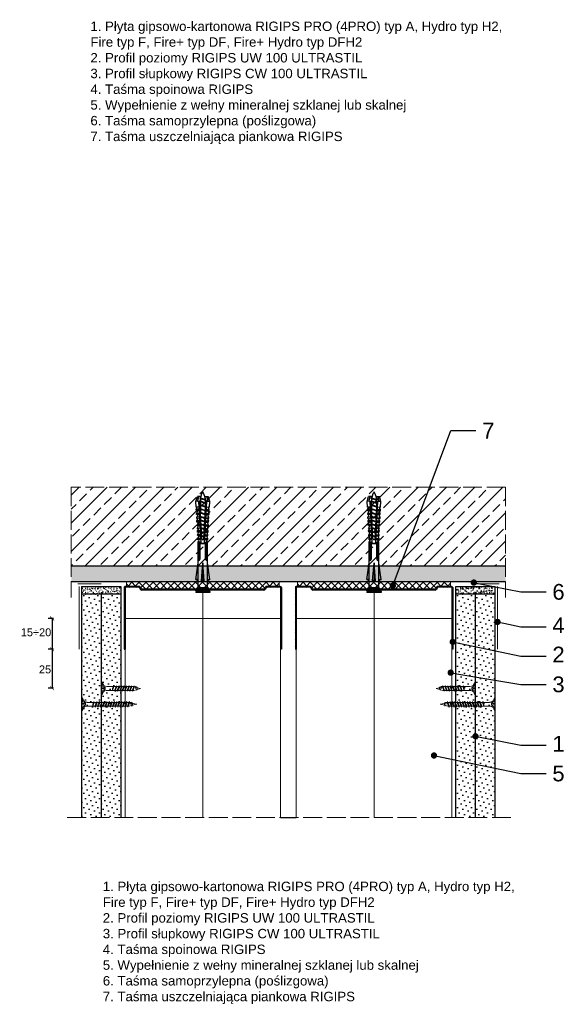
# Model space of a CAD drawing. Header units: millimetres. Extents: x 2139 to 3602, y -61 to 1415.
# Tile 3 of 6: x 3256 to 3602, y -61 to 565. Entities that reach past the tile are written whole.
import ezdxf
from ezdxf import colors
from ezdxf.entities.mleader import LeaderData, LeaderLine
from ezdxf.math import Vec2, Vec3

# ---------------------------------------------------------------- set-up
doc = ezdxf.new("R2010")
doc.units = ezdxf.units.MM
doc.linetypes.add('ACAD_ISO02W100', pattern=[15, 12, -3])
for name, color, linetype, lineweight in [('_ISOVER WELNA', 7, 'BATTING', 9), ('_RIGIPS AKCESORIA', 7, 'Continuous', 18), ('_RIGIPS G-K', 7, 'Continuous', 25), ('_RIGIPS PROFIL', 7, 'Continuous', 18), ('KRESKOWANIE', 7, 'Continuous', 9), ('OPISY', 7, 'Continuous', 9), ('PRZERYWANA', 7, 'ACAD_ISO02W100', 9), ('WYMIARY', 7, 'Continuous', 25)]:
    doc.layers.add(name, color=color, linetype=linetype, lineweight=lineweight)
doc.styles.get("Standard").update_dxf_attribs({"font": 'arial.ttf'})
doc.linetypes.add('BATTING', pattern='A,0.00254,-2.54,[134,ltypeshp.shx,S=2.54,R=0,X=-2.54,Y=0],-5.08,[134,ltypeshp.shx,S=2.54,R=180,X=2.54,Y=0],-2.54', length=10.16254)
pattern_1 = [(225, (441.6663, -801.0018), (1.122532, -3.367596), [0, -3.175])]
pattern_2 = [(225, (553.4663, -801.0018), (1.122532, -3.367596), [0, -3.175])]

# ---------------------------------------------------------------- blocks, each defined once
blk = doc.blocks.new('UW 100 ULTRASTIL')
h = blk.add_hatch()
h.set_pattern_fill('ANSI31', color=256, scale=0.5, style=0)
h.paths.add_polyline_path([(166.82, 2.35), (89.14, 2.35, 0.286951), (88.24, 1.79), (87.91, 1.11, -0.286951), (87.01, 0.55), (78.78, 0.55, -0.414214), (78.53, 0.8), (78.53, 40), (77.98, 40), (77.98, 0.8, 0.414214), (78.78, 0), (87.35, 0, 0.286951), (88.25, 0.56), (88.58, 1.24, -0.286951), (89.48, 1.8), (166.48, 1.8, -0.286951), (167.38, 1.24), (167.71, 0.56, 0.286951), (168.61, 0), (177.18, 0, 0.414214), (177.98, 0.8), (177.98, 40), (177.43, 40), (177.43, 0.8, -0.414214), (177.18, 0.55), (168.95, 0.55, -0.286951), (168.05, 1.11), (167.72, 1.79, 0.286951)])
for p, q in [((77.98, 0.8), (77.98, 40)), ((77.98, 40), (78.53, 40)), ((78.53, 0.8), (78.53, 40)), ((177.43, 0.8), (177.43, 40)), ((177.98, 40), (177.43, 40)), ((177.98, 0.8), (177.98, 40)), ((78.78, 0.55), (87.01, 0.55)), ((78.78, 0), (87.35, 0)), ((87.91, 1.11), (88.24, 1.79)), ((88.25, 0.56), (88.58, 1.24)), ((89.14, 2.35), (166.82, 2.35)), ((89.48, 1.8), (166.48, 1.8)), ((167.71, 0.56), (167.38, 1.24)), ((168.05, 1.11), (167.72, 1.79)), ((168.61, 0), (177.18, 0)), ((168.95, 0.55), (177.18, 0.55))]:
    blk.add_line(p, q)
for centre, radius, start, end in [((78.78, 0.8), 0.8, 180, 270), ((78.78, 0.8), 0.25, 180, 270), ((87.01, 1.55), 1, 270, 334.04349), ((87.35, 1), 1, 270, 334.04349), ((89.14, 1.35), 1, 90, 154.04349), ((89.48, 0.8), 1, 90, 154.04349), ((166.48, 0.8), 1, 25.95651, 90), ((166.82, 1.35), 1, 25.95651, 90), ((168.61, 1), 1, 205.95651, 270), ((168.95, 1.55), 1, 205.95651, 270), ((177.18, 0.8), 0.8, 270, 0), ((177.18, 0.8), 0.25, 270, 0)]:
    blk.add_arc(centre, radius, start, end)
blk = doc.blocks.new('TN 25')
at = {"layer": '_RIGIPS AKCESORIA'}
for p, q in [((0, -0.84), (0, 7.16)), ((0, 7.16), (0.46, 7.16)), ((0.46, 7.16), (0.46, 4.78)), ((0.46, 4.78), (0, 4.78)), ((0, 3.5), (1.77, 3.5)), ((0, 2.83), (1.77, 2.83)), ((0.46, 1.64), (0, 1.64)), ((0.46, -0.84), (0.46, 1.64)), ((1.77, 3.5), (1.77, 4.2)), ((1.77, 2.83), (1.77, 2.18)), ((3.02, 4.46), (8.47, 4.46)), ((7.49, 2.01), (3.55, 2.01)), ((7.12, 4.46), (7.12, 3.18)), ((8.03, 2.01), (7.12, 4.46)), ((7.12, 3.18), (7.65, 1.53)), ((7.65, 1.53), (8.03, 2.01)), ((9.41, 2.01), (8.03, 2.01)), ((8.47, 4.46), (8.79, 5)), ((9.61, 1.51), (8.47, 4.46)), ((8.79, 5), (9.93, 2.01)), ((9, 4.46), (10.1, 4.46)), ((9.93, 2.01), (9.61, 1.51)), ((11.04, 2.01), (9.93, 2.01)), ((10.1, 4.46), (10.41, 5)), ((11.23, 1.51), (10.1, 4.46)), ((10.41, 5), (11.56, 2.01)), ((10.62, 4.46), (11.67, 4.46)), ((11.56, 2.01), (11.23, 1.51)), ((12.61, 2.01), (11.56, 2.01)), ((11.67, 4.46), (11.99, 5)), ((12.81, 1.51), (11.67, 4.46)), ((11.99, 5), (13.14, 2.01)), ((12.2, 4.46), (13.21, 4.46)), ((13.14, 2.01), (12.81, 1.51)), ((14.15, 2.01), (13.14, 2.01)), ((13.21, 4.46), (13.52, 5)), ((14.34, 1.51), (13.21, 4.46)), ((13.52, 5), (14.67, 2.01)), ((13.73, 4.46), (14.8, 4.46)), ((14.67, 2.01), (14.34, 1.51)), ((15.74, 2.01), (14.67, 2.01)), ((14.8, 4.46), (15.12, 5)), ((15.94, 1.51), (14.8, 4.46)), ((15.12, 5), (16.26, 2.01)), ((15.33, 4.46), (16.42, 4.46)), ((16.26, 2.01), (15.94, 1.51)), ((17.36, 2.01), (16.26, 2.01)), ((16.42, 4.46), (16.73, 5)), ((17.55, 1.51), (16.42, 4.46)), ((16.73, 5), (17.88, 2.01)), ((16.94, 4.46), (17.99, 4.46)), ((17.88, 2.01), (17.55, 1.51)), ((18.93, 2.01), (17.88, 2.01)), ((17.99, 4.46), (18.31, 5)), ((19.13, 1.51), (17.99, 4.46)), ((18.31, 5), (19.45, 2.01)), ((18.52, 4.46), (19.68, 4.46)), ((19.45, 2.01), (19.13, 1.51)), ((19.45, 2.01), (20.62, 2.01)), ((19.68, 4.46), (20, 5)), ((20.82, 1.51), (19.68, 4.46)), ((20, 5), (21.14, 2.01)), ((20.21, 4.46), (20.7, 4.46)), ((20.7, 4.46), (22.28, 3.98)), ((21.14, 2.01), (20.82, 1.51)), ((21.14, 2.01), (21.81, 2.12)), ((21.85, 1.83), (21.67, 3.28)), ((21.67, 3.28), (22.14, 2.4)), ((22.14, 2.4), (21.85, 1.83)), ((22.7, 2.36), (22.14, 2.4)), ((22.28, 3.98), (22.56, 4.37)), ((22.7, 2.36), (22.28, 3.98)), ((22.56, 4.37), (23.03, 2.71)), ((23.03, 2.71), (22.7, 2.36)), ((22.71, 3.85), (25, 3.24)), ((25, 3.24), (23.03, 2.71)), ((0, -0.84), (0.46, -0.84))]:
    blk.add_line(p, q, dxfattribs=at)
for centre, major_axis, ratio, start_param, end_param in [((3.09, 7.67), (0.17, 3.2), 0.826134, 1.773653, 3.180586), ((-0.04, 0.9), (0, 3.93), 0.848176, -0.720942, -0.151112), ((3.37, -1.57), (0.28, 3.57), 0.832181, 0.035984, 1.430787), ((-2.73, 15.91), (0, 14.76), 0.848176, 3.399396, 3.475072), ((0.59, 4.62), (0, 2.81), 0.848176, 3.475072, 3.862535), ((1.66, 3.18), (0, 0.895), 0.848176, -1.552777, -0.720942), ((1.66, 3.18), (0, 0.895), 0.848176, 3.862535, 4.730408)]:
    blk.add_ellipse(centre, major_axis=major_axis, ratio=ratio, start_param=start_param, end_param=end_param, dxfattribs=at)
blk = doc.blocks.new('TN 35')
at = {"layer": '_RIGIPS AKCESORIA'}
for p, q in [((0, -0.84), (0, 7.16)), ((0, 7.16), (0.46, 7.16)), ((0.46, 7.16), (0.46, 4.78)), ((0.46, 4.78), (0, 4.78)), ((0, 3.5), (1.77, 3.5)), ((0, 2.83), (1.77, 2.83)), ((0.46, 1.64), (0, 1.64)), ((0.46, -0.84), (0.46, 1.64)), ((1.77, 3.5), (1.77, 4.2)), ((1.77, 2.83), (1.77, 2.18)), ((3.02, 4.46), (8.47, 4.46)), ((7.49, 2.01), (3.55, 2.01)), ((7.12, 4.46), (7.12, 3.18)), ((8.03, 2.01), (7.12, 4.46)), ((7.12, 3.18), (7.65, 1.53)), ((7.65, 1.53), (8.03, 2.01)), ((9.41, 2.01), (8.03, 2.01)), ((8.47, 4.46), (8.79, 5)), ((9.61, 1.51), (8.47, 4.46)), ((8.79, 5), (9.93, 2.01)), ((9, 4.46), (10.1, 4.46)), ((9.93, 2.01), (9.61, 1.51)), ((11.04, 2.01), (9.93, 2.01)), ((10.1, 4.46), (10.41, 5)), ((11.23, 1.51), (10.1, 4.46)), ((10.41, 5), (11.56, 2.01)), ((10.62, 4.46), (11.67, 4.46)), ((11.56, 2.01), (11.23, 1.51)), ((12.61, 2.01), (11.56, 2.01)), ((11.67, 4.46), (11.99, 5)), ((12.81, 1.51), (11.67, 4.46)), ((11.99, 5), (13.14, 2.01)), ((12.2, 4.46), (13.21, 4.46)), ((13.14, 2.01), (12.81, 1.51)), ((14.15, 2.01), (13.14, 2.01)), ((13.21, 4.46), (13.52, 5)), ((14.34, 1.51), (13.21, 4.46)), ((13.52, 5), (14.67, 2.01)), ((13.73, 4.46), (14.8, 4.46)), ((14.67, 2.01), (14.34, 1.51)), ((15.74, 2.01), (14.67, 2.01)), ((14.8, 4.46), (15.12, 5)), ((15.94, 1.51), (14.8, 4.46)), ((15.12, 5), (16.26, 2.01)), ((15.33, 4.46), (16.42, 4.46)), ((16.26, 2.01), (15.94, 1.51)), ((17.36, 2.01), (16.26, 2.01)), ((16.42, 4.46), (16.73, 5)), ((17.55, 1.51), (16.42, 4.46)), ((16.73, 5), (17.88, 2.01)), ((16.94, 4.46), (17.99, 4.46)), ((17.88, 2.01), (17.55, 1.51)), ((18.93, 2.01), (17.84, 2.01)), ((17.99, 4.46), (18.31, 5)), ((19.13, 1.51), (17.99, 4.46)), ((18.31, 5), (19.45, 2.01)), ((18.52, 4.46), (19.57, 4.46)), ((19.45, 2.01), (19.13, 1.51)), ((20.51, 2.01), (19.41, 2.01)), ((19.57, 4.46), (19.88, 5)), ((20.7, 1.51), (19.57, 4.46)), ((19.88, 5), (21.03, 2.01)), ((20.09, 4.46), (21.14, 4.46)), ((21.03, 2.01), (20.7, 1.51)), ((22.08, 2.01), (20.99, 2.01)), ((21.14, 4.46), (21.46, 5)), ((22.28, 1.51), (21.14, 4.46)), ((21.46, 5), (22.6, 2.01)), ((21.67, 4.46), (22.72, 4.46)), ((22.6, 2.01), (22.28, 1.51)), ((23.66, 2.01), (22.56, 2.01)), ((22.72, 4.46), (23.03, 5)), ((23.85, 1.51), (22.72, 4.46)), ((23.03, 5), (24.18, 2.01)), ((23.24, 4.46), (24.29, 4.46)), ((24.18, 2.01), (23.85, 1.51)), ((25.23, 2.01), (24.14, 2.01)), ((24.29, 4.46), (24.61, 5)), ((25.43, 1.51), (24.29, 4.46)), ((24.61, 5), (25.75, 2.01)), ((24.81, 4.46), (25.87, 4.46)), ((25.75, 2.01), (25.43, 1.51)), ((26.81, 2.01), (25.71, 2.01)), ((25.87, 4.46), (26.18, 5)), ((27, 1.51), (25.87, 4.46)), ((26.18, 5), (27.33, 2.01)), ((26.39, 4.46), (27.44, 4.46)), ((27.33, 2.01), (27, 1.51)), ((28.38, 2.01), (27.33, 2.01)), ((27.44, 4.46), (27.76, 5)), ((28.58, 1.51), (27.44, 4.46)), ((27.76, 5), (28.9, 2.01)), ((27.96, 4.46), (29.13, 4.46)), ((28.9, 2.01), (28.58, 1.51)), ((28.9, 2.01), (30.07, 2.01)), ((29.13, 4.46), (29.45, 5)), ((30.27, 1.51), (29.13, 4.46)), ((29.45, 5), (30.59, 2.01)), ((29.65, 4.46), (30.15, 4.46)), ((30.15, 4.46), (31.73, 3.98)), ((30.59, 2.01), (30.27, 1.51)), ((30.59, 2.01), (31.26, 2.12)), ((31.3, 1.83), (31.12, 3.28)), ((31.12, 3.28), (31.59, 2.4)), ((31.59, 2.4), (31.3, 1.83)), ((32.15, 2.36), (31.59, 2.4)), ((31.73, 3.98), (32.01, 4.37)), ((32.15, 2.36), (31.73, 3.98)), ((32.01, 4.37), (32.48, 2.71)), ((32.48, 2.71), (32.15, 2.36)), ((32.16, 3.85), (35, 3.24)), ((35, 3.24), (32.48, 2.71)), ((0, -0.84), (0.46, -0.84))]:
    blk.add_line(p, q, dxfattribs=at)
for centre, major_axis, ratio, start_param, end_param in [((3.09, 7.67), (0.17, 3.2), 0.826134, 1.773653, 3.180586), ((-0.04, 0.9), (0, 3.93), 0.848176, -0.720942, -0.151112), ((3.37, -1.57), (0.28, 3.57), 0.832181, 0.035984, 1.430787), ((-2.73, 15.91), (0, 14.76), 0.848176, 3.399396, 3.475072), ((0.59, 4.62), (0, 2.81), 0.848176, 3.475072, 3.862535), ((1.66, 3.18), (0, 0.895), 0.848176, -1.552777, -0.720942), ((1.66, 3.18), (0, 0.895), 0.848176, 3.862535, 4.730408)]:
    blk.add_ellipse(centre, major_axis=major_axis, ratio=ratio, start_param=start_param, end_param=end_param, dxfattribs=at)
blk = doc.blocks.new('kolek rozprezny komplet 60')
for p, q in [((393.81, 219.85), (390.76, 218.91)), ((393.68, 217.35), (393.81, 219.85)), ((397.41, 219.66), (393.81, 219.85)), ((397.31, 217.76), (397.41, 219.66)), ((399, 219.58), (397.82, 218.98)), ((398.9, 217.68), (399, 219.58)), ((399.8, 219.54), (399, 219.58)), ((399.7, 217.64), (399.8, 219.54)), ((401.4, 219.45), (400.22, 218.85)), ((401.3, 217.56), (401.4, 219.45)), ((402.2, 219.41), (401.4, 219.45)), ((402.1, 217.51), (402.2, 219.41)), ((403.8, 219.33), (402.61, 218.72)), ((403.7, 217.43), (403.8, 219.33)), ((404.6, 219.29), (403.8, 219.33)), ((404.5, 217.39), (404.6, 219.29)), ((406.19, 219.2), (405.01, 218.6)), ((406.09, 217.3), (406.19, 219.2)), ((406.99, 219.16), (406.19, 219.2)), ((443.47, 219.95), (432.8, 218.45)), ((443.47, 218.45), (443.47, 219.95)), ((443.47, 219.95), (444.34, 218.45)), ((450.17, 219.95), (448.67, 218.45)), ((450.17, 219.95), (450.17, 210.95)), ((450.67, 219.95), (450.17, 219.95)), ((450.67, 219.95), (450.67, 210.95)), ((450.67, 219.35), (451.17, 219.95)), ((451.17, 219.95), (451.67, 219.95)), ((451.17, 219.95), (451.17, 210.95)), ((451.67, 219.95), (451.67, 210.95)), ((390.66, 217.01), (390.76, 218.91)), ((393.15, 216.88), (390.66, 217.01)), ((393.15, 214.02), (390.66, 213.89)), ((390.66, 213.89), (390.76, 211.99)), ((393.75, 218.75), (390.71, 217.96)), ((393.75, 212.15), (390.71, 212.94)), ((391.67, 216.95), (392.67, 216.95)), ((392.67, 216.95), (391.67, 213.95)), ((391.67, 213.95), (391.71, 213.45)), ((391.71, 213.45), (392.07, 213.95)), ((392.67, 216.95), (392.07, 213.95)), ((393.07, 216.95), (392.07, 213.95)), ((392.07, 213.95), (393.67, 213.95)), ((392.67, 216.95), (393.04, 217.45)), ((393.07, 216.95), (393.04, 217.45)), ((393.07, 216.95), (394.67, 216.95)), ((394.67, 216.95), (393.67, 213.95)), ((393.67, 213.95), (393.7, 213.55)), ((417.38, 216.11), (393.68, 217.35)), ((417.38, 214.79), (393.68, 213.55)), ((393.68, 213.55), (393.81, 211.05)), ((420.47, 216.55), (393.71, 217.95)), ((420.47, 214.35), (393.71, 212.95)), ((393.78, 213.55), (394.07, 213.95)), ((394.67, 216.95), (394.07, 213.95)), ((395.07, 216.95), (394.07, 213.95)), ((394.07, 213.95), (396.07, 213.95)), ((394.67, 216.95), (394.92, 217.29)), ((395.07, 216.95), (395.05, 217.28)), ((395.07, 216.95), (397.07, 216.95)), ((397.07, 216.95), (396.07, 213.95)), ((396.07, 213.95), (396.09, 213.67)), ((396.28, 213.68), (396.47, 213.95)), ((397.07, 216.95), (396.47, 213.95)), ((397.47, 216.95), (396.47, 213.95)), ((396.47, 213.95), (398.47, 213.95)), ((397.07, 216.95), (397.23, 217.17)), ((397.31, 213.14), (397.41, 211.24)), ((397.47, 216.95), (397.46, 217.16)), ((397.47, 216.95), (399.47, 216.95)), ((397.67, 217.14), (397.71, 217.74)), ((397.67, 213.76), (397.71, 213.16)), ((398.47, 217.1), (398.5, 217.7)), ((399.47, 216.95), (398.47, 213.95)), ((398.47, 213.95), (398.48, 213.8)), ((398.47, 213.8), (398.5, 213.2)), ((398.77, 213.81), (398.87, 213.95)), ((399.47, 216.95), (398.87, 213.95)), ((399.87, 216.95), (398.87, 213.95)), ((398.87, 213.95), (400.87, 213.95)), ((398.9, 213.22), (399, 211.32)), ((399.47, 216.95), (399.55, 217.05)), ((399.7, 213.26), (399.8, 211.36)), ((399.87, 216.95), (399.87, 217.03)), ((399.87, 216.95), (401.38, 216.95)), ((400.07, 217.02), (400.1, 217.62)), ((400.07, 213.88), (400.1, 213.28)), ((400.87, 216.98), (400.9, 217.58)), ((401.87, 216.92), (400.87, 213.95)), ((400.87, 213.95), (400.88, 213.92)), ((400.87, 213.92), (400.9, 213.32)), ((401.87, 216.92), (401.27, 213.95)), ((402.26, 216.9), (401.27, 213.95)), ((401.27, 213.95), (401.38, 213.95)), ((401.27, 213.94), (401.27, 213.95)), ((401.3, 213.35), (401.4, 211.45)), ((402.1, 213.39), (402.2, 211.49)), ((402.47, 216.89), (402.5, 217.49)), ((402.47, 214.01), (402.5, 213.41)), ((403.27, 216.85), (403.3, 217.45)), ((403.27, 214.05), (403.3, 213.45)), ((404.22, 216.8), (403.31, 214.05)), ((404.24, 216.8), (403.7, 214.07)), ((403.7, 213.47), (403.8, 211.57)), ((404.62, 216.78), (403.72, 214.07)), ((404.5, 213.51), (404.6, 211.62)), ((404.86, 216.77), (404.9, 217.37)), ((404.86, 214.13), (404.9, 213.53)), ((405.66, 216.73), (405.69, 217.32)), ((405.66, 214.17), (405.69, 213.58)), ((406.58, 216.68), (405.75, 214.18)), ((406.09, 213.6), (406.19, 211.7)), ((406.62, 216.68), (406.12, 214.2)), ((406.98, 216.66), (406.16, 214.2)), ((406.89, 217.26), (406.99, 219.16)), ((406.89, 213.64), (406.99, 211.74)), ((407.26, 216.64), (407.29, 217.24)), ((407.26, 214.26), (407.29, 213.66)), ((408.59, 219.08), (407.41, 218.47)), ((408.06, 216.6), (408.09, 217.2)), ((408.06, 214.3), (408.09, 213.7)), ((408.94, 216.55), (408.19, 214.31)), ((408.49, 217.18), (408.59, 219.08)), ((408.49, 213.72), (408.59, 211.82)), ((408.99, 216.55), (408.55, 214.33)), ((409.39, 219.03), (408.59, 219.08)), ((409.34, 216.53), (408.6, 214.33)), ((409.29, 217.14), (409.39, 219.03)), ((409.29, 213.76), (409.39, 211.87)), ((409.66, 216.52), (409.69, 217.12)), ((409.66, 214.38), (409.69, 213.79)), ((410.99, 218.95), (409.8, 218.35)), ((410.46, 216.47), (410.49, 217.07)), ((410.46, 214.43), (410.49, 213.83)), ((411.3, 216.43), (410.64, 214.44)), ((410.89, 217.05), (410.99, 218.95)), ((410.89, 213.85), (410.99, 211.95)), ((411.37, 216.43), (410.98, 214.45)), ((411.69, 216.41), (411.04, 214.46)), ((412.59, 218.87), (411.4, 218.26)), ((412.05, 216.39), (412.09, 216.99)), ((412.05, 214.51), (412.09, 213.91)), ((412.49, 216.97), (412.59, 218.87)), ((412.49, 213.93), (412.59, 212.03)), ((413.38, 218.82), (412.59, 218.87)), ((412.85, 216.35), (412.89, 216.95)), ((412.85, 214.55), (412.89, 213.95)), ((413.66, 216.31), (413.08, 214.56)), ((413.28, 216.93), (413.38, 218.82)), ((413.28, 213.97), (413.38, 212.08)), ((413.75, 216.3), (413.4, 214.58)), ((414.05, 216.29), (413.49, 214.58)), ((414.98, 218.74), (413.8, 218.14)), ((414.45, 216.27), (414.48, 216.86)), ((414.45, 214.64), (414.48, 214.04)), ((414.88, 216.84), (414.98, 218.74)), ((414.88, 214.06), (414.98, 212.16)), ((415.78, 218.7), (414.98, 218.74)), ((415.25, 216.22), (415.28, 216.82)), ((415.25, 214.68), (415.28, 214.08)), ((416.02, 216.18), (415.52, 214.69)), ((415.68, 216.8), (415.78, 218.7)), ((415.68, 214.1), (415.78, 212.2)), ((416.12, 216.18), (415.83, 214.71)), ((416.41, 216.16), (415.93, 214.71)), ((417.38, 218.62), (416.2, 218.01)), ((417.28, 216.72), (417.38, 218.62)), ((417.28, 214.18), (417.38, 212.29)), ((418.18, 218.57), (417.38, 218.62)), ((418.22, 215.58), (418.01, 214.95)), ((418.08, 216.68), (418.18, 218.57)), ((418.08, 214.22), (418.18, 212.33)), ((419.78, 218.49), (418.59, 217.89)), ((419.78, 212.41), (418.59, 213.01)), ((419.68, 216.59), (419.78, 218.49)), ((419.68, 214.31), (419.78, 212.41)), ((430.17, 217.15), (419.71, 217.15)), ((430.17, 213.75), (419.71, 213.75)), ((431.37, 217.95), (419.75, 217.95)), ((431.37, 212.95), (419.75, 212.95)), ((448.67, 218.45), (419.77, 218.45)), ((420.47, 217.15), (420.47, 213.75)), ((420.67, 217.15), (420.67, 213.75)), ((420.87, 217.15), (420.87, 213.75)), ((444.34, 216.37), (432.8, 215.45)), ((432.8, 215.45), (443.47, 215.45)), ((444.34, 214.53), (432.8, 215.45)), ((444.34, 216.37), (443.47, 215.45)), ((444.34, 214.53), (443.47, 215.45)), ((444.34, 214.53), (444.34, 216.37)), ((448.67, 218.45), (448.67, 212.45)), ((448.67, 216.95), (448.67, 213.95)), ((393.81, 211.05), (390.76, 211.99)), ((397.41, 211.24), (393.81, 211.05)), ((399, 211.32), (397.82, 211.93)), ((399.8, 211.36), (399, 211.32)), ((401.4, 211.45), (400.22, 212.05)), ((402.2, 211.49), (401.4, 211.45)), ((403.8, 211.57), (402.61, 212.18)), ((404.6, 211.62), (403.8, 211.57)), ((406.19, 211.7), (405.01, 212.3)), ((406.99, 211.74), (406.19, 211.7)), ((408.59, 211.82), (407.41, 212.43)), ((409.39, 211.87), (408.59, 211.82)), ((410.99, 211.95), (409.8, 212.55)), ((412.59, 212.03), (411.4, 212.64)), ((413.38, 212.08), (412.59, 212.03)), ((414.98, 212.16), (413.8, 212.76)), ((415.78, 212.2), (414.98, 212.16)), ((417.38, 212.29), (416.2, 212.89)), ((418.18, 212.33), (417.38, 212.29)), ((448.67, 212.45), (419.77, 212.45)), ((443.47, 210.95), (432.8, 212.45)), ((443.47, 212.45), (443.47, 210.95)), ((443.47, 210.95), (444.34, 212.45)), ((450.17, 210.95), (448.67, 212.45)), ((450.67, 210.95), (450.17, 210.95)), ((450.67, 211.55), (451.17, 210.95)), ((451.17, 210.95), (451.67, 210.95))]:
    blk.add_line(p, q)
for centre, radius, start, end in [((397.68, 219.24), 0.3, 177, 297), ((393.41, 206.24), 10.85, 99.20383, 121.90826), ((393.41, 224.66), 10.85, 238.09174, 260.79617), ((393.65, 216.85), 0.5, 87, 177), ((393.65, 214.05), 0.5, 183, 273), ((400.08, 219.12), 0.3, 177, 297), ((402.48, 218.99), 0.3, 177, 297), ((404.87, 218.87), 0.3, 177, 297), ((407.27, 218.74), 0.3, 177, 297), ((409.67, 218.61), 0.3, 177, 297), ((411.27, 218.53), 0.3, 177, 297), ((413.66, 218.41), 0.3, 177, 297), ((416.06, 218.28), 0.3, 177, 297), ((417.55, 215.45), 0.682, 255.86037, 104.13858), ((418.46, 218.15), 0.3, 177, 297), ((418.46, 212.75), 0.3, 63, 183), ((422.67, 216.95), 1, 90, 168.46304), ((422.67, 213.95), 1, 191.53696, 270), ((430.17, 218.45), 1.3, 270, 0), ((430.17, 212.45), 1.3, 0, 90), ((397.68, 211.66), 0.3, 63, 183), ((400.08, 211.78), 0.3, 63, 183), ((402.48, 211.91), 0.3, 63, 183), ((404.87, 212.03), 0.3, 63, 183), ((407.27, 212.16), 0.3, 63, 183), ((409.67, 212.29), 0.3, 63, 183), ((411.27, 212.37), 0.3, 63, 183), ((413.66, 212.5), 0.3, 63, 183), ((416.06, 212.62), 0.3, 63, 183)]:
    blk.add_arc(centre, radius, start, end)
blk = doc.blocks.new('_Dot')
at = {"color": 0, "linetype": 'ByBlock', "lineweight": -2}
blk.add_line((-0.5, 0), (-1, 0), dxfattribs=at)
at = {"color": 0, "linetype": 'ByBlock', "const_width": 0.5}
blk.add_lwpolyline([(-0.25, 0, 1), (0.25, 0, 1)], format="xyb", close=True, dxfattribs=at)
blk = doc.blocks.new('_ArchTick')
at = {"color": 0, "linetype": 'ByBlock', "const_width": 0.15}
blk.add_lwpolyline([(-0.5, -0.5), (0.5, 0.5)], dxfattribs=at)

msp = doc.modelspace()

# ---------------------------------------------------------------- hatches: boundary and pattern name
at = {"layer": '_RIGIPS G-K'}
h = msp.add_hatch(dxfattribs=at)
h.set_pattern_fill('AR-SAND', color=256, scale=0.05, angle=180, style=0)
h.set_pattern_definition([(217.5, (5647.2161, 1331.1338), (0.0800016, -2.4470662), [0, -1.9304, 0, -2.159, 0, -2.06375]), (187.5, (5647.216, 1331.1338), (-2.2476164, -3.5841255), [0, -1.0414, 0, -1.7399, 0, -0.66675]), (147.5, (5648.7782, 1331.1338), (-3.9549619, -0.007186), [0, -0.635, 0, -2.286, 0, -2.9845]), (137.5, (5648.7782, 1331.1338), (-3.8177823, -1.1146466), [0, -0.3175, 0, -1.4986, 0, -1.7145])])
h.paths.add_polyline_path([(3294.94, 200.07), (3319.94, 200.07), (3319.94, 205.07), (3294.94, 205.07)])
h = msp.add_hatch(dxfattribs=at)
h.set_pattern_fill('AR-SAND', color=256, scale=0.05, angle=180, style=0)
h.set_pattern_definition([(217.5, (5759.0161, 1331.1338), (0.0800016, -2.4470662), [0, -1.9304, 0, -2.159, 0, -2.06375]), (187.5, (5759.016, 1331.1338), (-2.2476164, -3.5841255), [0, -1.0414, 0, -1.7399, 0, -0.66675]), (147.5, (5760.5782, 1331.1338), (-3.9549619, -0.007186), [0, -0.635, 0, -2.286, 0, -2.9845]), (137.5, (5760.5782, 1331.1338), (-3.8177823, -1.1146466), [0, -0.3175, 0, -1.4986, 0, -1.7145])])
h.paths.add_polyline_path([(3532.74, 200.07), (3557.74, 200.07), (3557.74, 205.07), (3532.74, 205.07)])
h = msp.add_hatch(dxfattribs=at)
h.set_pattern_fill('DOTS', color=256, scale=2, angle=225, style=0)
h.set_pattern_definition(pattern_1)
h.paths.add_polyline_path([(3294.94, 58.07), (3307.44, 58.07), (3307.44, 200.07), (3294.94, 200.07)])
h = msp.add_hatch(dxfattribs=at)
h.set_pattern_fill('DOTS', color=256, scale=2, angle=225, style=0)
h.set_pattern_definition(pattern_1)
h.paths.add_polyline_path([(3307.44, 58.07), (3319.94, 58.07), (3319.94, 200.07), (3307.44, 200.07)])
h = msp.add_hatch(dxfattribs=at)
h.set_pattern_fill('DOTS', color=256, scale=2, angle=225, style=0)
h.set_pattern_definition(pattern_2)
h.paths.add_polyline_path([(3532.74, 58.07), (3545.24, 58.07), (3545.24, 200.07), (3532.74, 200.07)])
h = msp.add_hatch(dxfattribs=at)
h.set_pattern_fill('DOTS', color=256, scale=2, angle=225, style=0)
h.set_pattern_definition(pattern_2)
h.paths.add_polyline_path([(3545.24, 58.07), (3557.74, 58.07), (3557.74, 200.07), (3545.24, 200.07)])
at = {"layer": 'KRESKOWANIE'}
h = msp.add_hatch(dxfattribs=at)
h.set_pattern_fill('ANSI33', color=256, scale=2, angle=180, style=0)
h.set_pattern_definition([(225, (1149.566, -798.002), (8.980256, -8.980256), []), (225, (1140.586, -798.002), (8.980256, -8.980256), [6.35, -3.175])])
h.paths.add_polyline_path([(3564.34, 268.07), (3288.34, 268.07), (3288.34, 218.07), (3564.34, 218.07)])
h = msp.add_hatch(dxfattribs=at)
h.set_pattern_fill('AR-SAND', color=256, scale=0.1, style=0)
h.set_pattern_definition([(37.5, (823.5663, -1106.0627), (-0.160003, 4.8941324), [0, -3.8608, 0, -4.318, 0, -4.1275]), (7.5, (823.566, -1106.063), (4.495233, 7.168251), [0, -2.0828, 0, -3.4798, 0, -1.3335]), (327.5, (820.442, -1106.0627), (7.909924, 0.014372), [0, -1.27, 0, -4.572, 0, -5.969]), (317.5, (820.442, -1106.063), (7.635565, 2.229293), [0, -0.635, 0, -2.9972, 0, -3.429])])
h.paths.add_polyline_path([(3564.34, 218.07), (3288.34, 218.07), (3288.34, 208.07), (3564.34, 208.07)])
h = msp.add_hatch(dxfattribs=at)
h.set_pattern_fill('ANSI37', color=256, angle=270, style=0)
h.set_pattern_definition([(315, (5322.716, 1642.1947), (2.245064, 2.245064), []), (45, (5322.716, 1642.1947), (-2.245064, 2.245064), [])])
h.paths.add_polyline_path([(3332.21, 204.5), (3332.54, 203.83, 0.286951), (3333.44, 203.27), (3410.44, 203.27, 0.286951), (3411.34, 203.83), (3411.67, 204.5, -0.286951), (3412.57, 205.07), (3420.54, 205.07), (3420.54, 208.07), (3323.34, 208.07), (3323.34, 205.07), (3331.32, 205.07, -0.286951)])
h = msp.add_hatch(dxfattribs=at)
h.set_pattern_fill('ANSI37', color=256, angle=270, style=0)
h.set_pattern_definition([(315, (5431.516, 1642.1947), (2.245064, 2.245064), []), (45, (5431.516, 1642.1947), (-2.245064, 2.245064), [])])
h.paths.add_polyline_path([(3441.01, 204.5), (3441.34, 203.83, 0.286951), (3442.24, 203.27), (3519.24, 203.27, 0.286951), (3520.14, 203.83), (3520.47, 204.5, -0.286951), (3521.37, 205.07), (3529.34, 205.07), (3529.34, 208.07), (3432.14, 208.07), (3432.14, 205.07), (3440.12, 205.07, -0.286951)])

# ---------------------------------------------------------------- linework, layer by layer
for p, q in [((3288.34, 218.07), (3564.34, 218.07)), ((3288.34, 208.07), (3564.34, 208.07))]:
    msp.add_line(p, q)
at = {"layer": '_ISOVER WELNA', "ltscale": 4.8}
for p, q in [((3371.94, 58.07), (3371.94, 202.72)), ((3480.74, 58.07), (3480.74, 202.72))]:
    msp.add_line(p, q, dxfattribs=at)
at = {"layer": '_RIGIPS AKCESORIA'}
for p, q in [((3307.44, 206.57), (3292.44, 206.57)), ((3293.44, 205.07), (3293.44, 165.07)), ((3545.24, 206.57), (3560.24, 206.57)), ((3559.24, 205.07), (3559.24, 165.07))]:
    msp.add_line(p, q, dxfattribs=at)
at = {"layer": '_RIGIPS G-K'}
for p, q in [((3294.94, 205.07), (3294.94, 58.07)), ((3294.94, 205.07), (3319.94, 205.07)), ((3319.94, 205.07), (3319.94, 58.07)), ((3532.74, 58.07), (3532.74, 205.07)), ((3532.74, 205.07), (3557.74, 205.07)), ((3557.74, 58.07), (3557.74, 205.07)), ((3319.94, 200.07), (3294.94, 200.07)), ((3307.44, 200.07), (3307.44, 58.07)), ((3557.74, 200.07), (3532.74, 200.07)), ((3545.24, 58.07), (3545.24, 200.07)), ((3421.34, 58.07), (3431.34, 58.07))]:
    msp.add_line(p, q, dxfattribs=at)
at = {"layer": '_RIGIPS PROFIL', "lineweight": 9}
for p, q in [((3322.54, 184.67), (3421.34, 184.67)), ((3322.54, 58.07), (3322.54, 184.67)), ((3421.34, 58.07), (3421.34, 184.67)), ((3431.34, 184.67), (3530.14, 184.67)), ((3431.34, 58.07), (3431.34, 184.67)), ((3530.14, 58.07), (3530.14, 184.67))]:
    msp.add_line(p, q, dxfattribs=at)
at = {"layer": 'KRESKOWANIE'}
for p, q in [((3323.34, 205.07), (3323.34, 208.07)), ((3420.54, 205.07), (3420.54, 208.07)), ((3432.14, 205.07), (3432.14, 208.07)), ((3529.34, 205.07), (3529.34, 208.07))]:
    msp.add_line(p, q, dxfattribs=at)
at = {"layer": 'PRZERYWANA'}
for p, q in [((3564.34, 268.07), (3288.34, 268.07)), ((3288.34, 268.07), (3288.34, 198.07)), ((3564.34, 268.07), (3564.34, 198.07)), ((3567.74, 58.07), (3284.94, 58.07))]:
    msp.add_line(p, q, dxfattribs=at)
at = {"layer": 'WYMIARY'}
for p, q in [((3277.13, 184.67), (3273.63, 184.67)), ((3276.13, 184.67), (3276.13, 165.07)), ((3277.12, 165.07), (3273.62, 165.07)), ((3277.13, 165.07), (3273.63, 165.07)), ((3276.12, 165.07), (3276.12, 140.32)), ((3277.12, 140.32), (3273.62, 140.32))]:
    msp.add_line(p, q, dxfattribs=at)

# ---------------------------------------------------------------- block references
for name, p, rotation in [('kolek rozprezny komplet 60', (3156.49, 652.89), 270), ('kolek rozprezny komplet 60', (3265.29, 652.89), 270), ('UW 100 ULTRASTIL', (3499.92, 205.07), 180), ('UW 100 ULTRASTIL', (3608.72, 205.07), 180)]:
    msp.add_blockref(name, p, dxfattribs=dict(rotation=rotation))
at = {"layer": '_RIGIPS AKCESORIA', "xscale": -1, "rotation": 180}
for name, p in [('TN 25', (3307.44, 143.31)), ('TN 35', (3294.94, 133.31))]:
    msp.add_blockref(name, p, dxfattribs=at)
at = {"layer": '_RIGIPS AKCESORIA', "rotation": 180}
for name, p in [('TN 25', (3545.24, 143.31)), ('TN 35', (3557.74, 133.31))]:
    msp.add_blockref(name, p, dxfattribs=at)
at = {"layer": 'WYMIARY', "xscale": 2.5, "yscale": 2.5, "zscale": 2.5}
for p, rotation in [((3276.13, 184.67), 90), ((3276.12, 165.07), 90), ((3276.13, 165.07), 270), ((3276.12, 140.32), 270)]:
    msp.add_blockref('_ArchTick', p, dxfattribs=dict(at, rotation=rotation))

# ---------------------------------------------------------------- texts
at = {"char_height": 6, "attachment_point": 1}
for insert, width in [((3300.51, 564.29), 261.0261), ((3308.39, 17.21), 266.6089)]:
    msp.add_mtext('1. Płyta gipsowo-kartonowa RIGIPS PRO (4PRO) typ A, Hydro typ H2, Fire typ F, Fire+ typ DF, Fire+ Hydro typ DFH2\\P2. Profil poziomy RIGIPS UW 100 ULTRASTIL\\P3. Profil słupkowy RIGIPS CW 100 ULTRASTIL\\P4. Taśma spoinowa RIGIPS\\P5. Wypełnienie z wełny mineralnej szklanej lub skalnej\\P6. Taśma samoprzylepna (poślizgowa)\\P7. Taśma uszczelniająca piankowa RIGIPS', dxfattribs=dict(at, insert=insert, width=width))
at = {"layer": 'WYMIARY', "char_height": 5, "attachment_point": 5}
for s, insert in [('15÷20', (3265.95, 175.8)), ('25', (3271.67, 152.23))]:
    msp.add_mtext(s, dxfattribs=dict(at, insert=insert))

# ---------------------------------------------------------------- leaders
at = {"layer": 'OPISY'}
ml = msp.add_multileader_mtext('Standard', dxfattribs=at)
ml.set_content('7', color=256)
ml.set_leader_properties()
ml.set_arrow_properties(name='DOT')
ml.build(insert=Vec2(0, 0))
ctx = ml.context
ctx.base_point, ctx.char_height, ctx.landing_gap_size, ctx.plane_origin = Vec3(3545.48, 304.11), 10, 4, Vec3(3352.9, 447.77)
notes = []
notes.append((ctx, [(0, (1, 1, 0), (3529.48, 304.11), (1, 0), 16, [(0, [(3492.71, 205.6)], 0, [])])]))
ctx.mtext.insert, ctx.mtext.flow_direction = Vec3(3549.48, 309.11), 5
ml = msp.add_multileader_mtext('Standard', dxfattribs=at)
ml.set_content('6', color=256)
ml.set_leader_properties()
ml.set_arrow_properties(name='DOT')
ml.build(insert=Vec2(0, 0))
ctx = ml.context
ctx.base_point, ctx.char_height, ctx.landing_gap_size, ctx.plane_origin = Vec3(3590.09, 201.51), 10, 4, Vec3(3397.5, 345.17)
notes.append((ctx, [(0, (1, 1, 0), (3574.09, 201.51), (1, 0), 16, [(0, [(3544.17, 207.48)], 0, [])])]))
ctx.mtext.insert, ctx.mtext.flow_direction = Vec3(3594.09, 206.59), 5
ml = msp.add_multileader_mtext('Standard', dxfattribs=at)
ml.set_content('4', color=256)
ml.set_leader_properties()
ml.set_arrow_properties(name='DOT')
ml.build(insert=Vec2(0, 0))
ctx = ml.context
ctx.base_point, ctx.char_height, ctx.landing_gap_size, ctx.plane_origin = Vec3(3590.09, 179.3), 10, 4, Vec3(3397.5, 322.96)
notes.append((ctx, [(0, (1, 1, 0), (3574.09, 179.3), (1, 0), 16, [(0, [(3559.24, 182.43)], 0, [])])]))
ctx.mtext.insert, ctx.mtext.flow_direction = Vec3(3594.09, 185.3), 5
ml = msp.add_multileader_mtext('Standard', dxfattribs=at)
ml.set_content('2', color=256)
ml.set_leader_properties()
ml.set_arrow_properties(name='DOT')
ml.build(insert=Vec2(0, 0))
ctx = ml.context
ctx.base_point, ctx.char_height, ctx.landing_gap_size, ctx.plane_origin = Vec3(3590.09, 160.7), 10, 4, Vec3(3397.5, 304.36)
notes.append((ctx, [(0, (1, 1, 0), (3574.09, 160.7), (1, 0), 16, [(0, [(3530.74, 169.75)], 0, [])])]))
ctx.mtext.insert, ctx.mtext.flow_direction = Vec3(3594.09, 166.7), 5
ml = msp.add_multileader_mtext('Standard', dxfattribs=at)
ml.set_content('3', color=256)
ml.set_leader_properties()
ml.set_arrow_properties(name='DOT')
ml.build(insert=Vec2(0, 0))
ctx = ml.context
ctx.base_point, ctx.char_height, ctx.landing_gap_size, ctx.plane_origin = Vec3(3590.09, 142.64), 10, 4, Vec3(3397.5, 286.3)
notes.append((ctx, [(0, (1, 1, 0), (3574.09, 142.64), (1, 0), 16, [(0, [(3529.45, 150.2)], 0, [])])]))
ctx.mtext.insert, ctx.mtext.flow_direction = Vec3(3594.09, 147.73), 5
ml = msp.add_multileader_mtext('Standard', dxfattribs=at)
ml.set_content('1', color=256)
ml.set_leader_properties()
ml.set_arrow_properties(name='DOT')
ml.build(insert=Vec2(0, 0))
ctx = ml.context
ctx.base_point, ctx.char_height, ctx.landing_gap_size, ctx.plane_origin = Vec3(3590.09, 103.97), 10, 4, Vec3(3397.5, 247.63)
notes.append((ctx, [(0, (1, 1, 0), (3574.09, 103.97), (1, 0), 16, [(0, [(3545.24, 109.69)], 0, [])])]))
ctx.mtext.insert, ctx.mtext.flow_direction = Vec3(3594.09, 109.97), 5
ml = msp.add_multileader_mtext('Standard', dxfattribs=at)
ml.set_content('5', color=256)
ml.set_leader_properties()
ml.set_arrow_properties(name='DOT')
ml.build(insert=Vec2(0, 0))
ctx = ml.context
ctx.base_point, ctx.char_height, ctx.landing_gap_size, ctx.plane_origin = Vec3(3590.09, 85.97), 10, 4, Vec3(3397.5, 229.63)
notes.append((ctx, [(0, (1, 1, 0), (3574.09, 85.97), (1, 0), 16, [(0, [(3518.85, 97.5)], 0, [])])]))
ctx.mtext.insert, ctx.mtext.flow_direction = Vec3(3594.09, 91.05), 5
for ctx, leaders in notes:
    for number, flags, end, landing, length, lines in leaders:
        leader = LeaderData()
        leader.index, (leader.has_last_leader_line, leader.has_dogleg_vector, leader.attachment_direction) = number, flags
        leader.last_leader_point, leader.dogleg_vector, leader.dogleg_length = Vec3(end), Vec3(landing), length
        for number, points, colour, breaks in lines:
            line = LeaderLine()
            line.index, line.vertices, line.color, line.breaks = number, Vec3.list(points), colors.encode_raw_color(colour), breaks
            leader.lines.append(line)
        ctx.leaders.append(leader)

doc.saveas('drawing.dxf')
